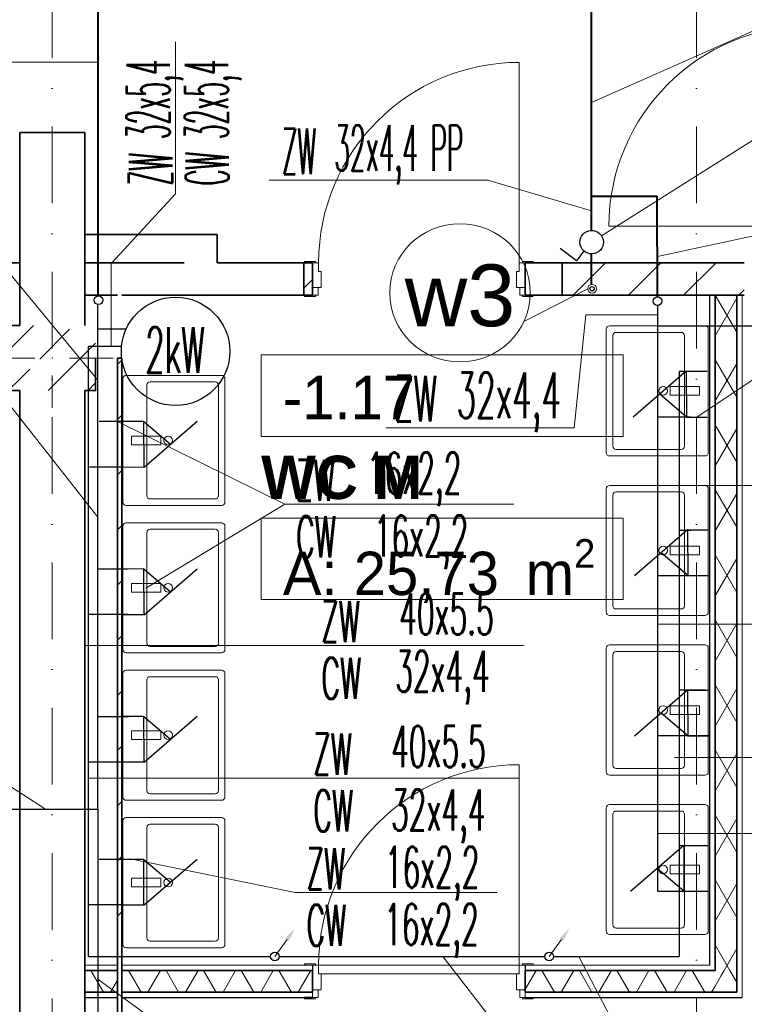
# Model space of a CAD drawing. Header units: millimetres. Extents: x -34676 to 172266, y 39940 to 476087.
# Tile 36 of 256: x 43820 to 47160, y 240540 to 245082. Entities that reach past the tile are written whole.
import ezdxf
from ezdxf.lldxf.tags import DXFTag

# ---------------------------------------------------------------- set-up
doc = ezdxf.new("R2010")
doc.units = ezdxf.units.MM
doc.header["$MEASUREMENT"] = 0
doc.linetypes.add('Kropki i Kreski', pattern=[6.702778, 3.527778, -1.763889, 0, -1.411111])
for name, color, linetype in [('#IS_ armatura sanitar', 250, 'Continuous'), ('#IS_opisy', 7, 'Continuous'), ('#podkład', 252, 'Continuous'), ('- A - ocieplenie', 7, 'Continuous'), ('- strefy pomieszczeń', 7, 'Continuous'), ('Drzwi Archicad', 7, 'Continuous'), ('IS_Armatura_Wodociag', 7, 'SOLID'), ('IS_Text_Pion_Wodociag', 7, 'Continuous'), ('Konstrukcja - Siatka mod', 7, 'Continuous'), ('Konstrukcja - Słupy', 7, 'Continuous'), ('Konstrukcja - Ściany działowe', 7, 'Continuous'), ('Konstrukcja - Ściany nośne wew..P', 7, 'Continuous'), ('NowaWarstwa1', 7, 'Continuous'), ('Wnętrze - Wyposażenie', 7, 'Continuous')]:
    doc.layers.add(name, color=color, linetype=linetype)
doc.layers.add('#ks', color=34, linetype='Continuous', lineweight=30)
doc.layers.add('#woda', color=4, linetype='Continuous', lineweight=18)
for name, color, linetype, true_color in [('IS_Ciepła_woda', 1, 'DASHDOT', 0xff0000), ('IS_Opisy_działek_Wodociag', 7, 'SOLID', 0x000000), ('IS_Zimna_woda', 5, 'SOLID', 0x0000ff)]:
    doc.layers.add(name, color=color, linetype=linetype, true_color=true_color)
doc.styles.add('ROMANS', font='romans', dxfattribs={"width": 0.6})
doc.styles.get("Standard").update_dxf_attribs({"font": 'arial.ttf'})
doc.styles.add('STYL_AUTOMATYCZNY_6', font='txt')
doc.styles.add('STYL_AUTOMATYCZNY_9', font='txt')
tags = doc.linetypes.add('DASHDOT', pattern=[20, 10, -5, 0, -5]).pattern_tags.tags
tags[10:11] = [DXFTag(74, 4), DXFTag(75, 0), DXFTag(340, '0'), DXFTag(46, 0.0), DXFTag(50, 0.0), DXFTag(44, 0.0), DXFTag(45, 0.0)]
tags[8:9] = [DXFTag(74, 4), DXFTag(75, 0), DXFTag(340, '0'), DXFTag(46, 0.0), DXFTag(50, 0.0), DXFTag(44, 0.0), DXFTag(45, 0.0)]
tags[6:7] = [DXFTag(74, 4), DXFTag(75, 0), DXFTag(340, '0'), DXFTag(46, 0.0), DXFTag(50, 0.0), DXFTag(44, 0.0), DXFTag(45, 0.0)]
tags[4:5] = [DXFTag(74, 4), DXFTag(75, 0), DXFTag(340, '0'), DXFTag(46, 0.0), DXFTag(50, 0.0), DXFTag(44, 0.0), DXFTag(45, 0.0)]
tags = doc.linetypes.add('SOLID', pattern=[10, 10, 0]).pattern_tags.tags
tags[6:7] = [DXFTag(74, 4), DXFTag(75, 0), DXFTag(340, '0'), DXFTag(46, 0.0), DXFTag(50, 0.0), DXFTag(44, 0.0), DXFTag(45, 0.0)]
tags[4:5] = [DXFTag(74, 4), DXFTag(75, 0), DXFTag(340, '0'), DXFTag(46, 0.0), DXFTag(50, 0.0), DXFTag(44, 0.0), DXFTag(45, 0.0)]
doc.linetypes.add('ZW_LINE', pattern='A,12.7,-5.08,["ZW",Standard,S=2.54,R=0,X=-2.54,Y=-1.27],-6.35', length=24.13)
pattern_1 = [(45, (-208051.03, 747718.21), (-127.27922, 127.27922), [])]
pattern_2 = [(60, (-208051.03, 747718.21), (-129.90381, 75), []), (120, (-208051.03, 747718.21), (129.90381, 75), [])]
pattern_3 = [(45, (-208051.03, 747718.2), (-183.84776, 183.84776), []), (45, (-208142.95, 747810.13), (-183.84776, 183.84776), [195, -65])]

# ---------------------------------------------------------------- blocks, each defined once
blk = doc.blocks.new('ks')
at = {"layer": '#woda', "color": 7, "lineweight": 30}
for p, q in [((-16727.92, -26593.79), (-16751.19, -26573.79)), ((-16727.92, -26573.79), (-16739.55, -26583.79)), ((-16727.92, -26593.79), (-16727.92, -26573.79)), ((-16727.92, -26573.79), (-16718.81, -26573.79)), ((-16727.92, -26593.79), (-16718.79, -26593.79))]:
    blk.add_line(p, q, dxfattribs=at)
blk = doc.blocks.new('SDFGHB')
at = {"layer": 'Konstrukcja - Słupy', "linetype": 'Continuous', "lineweight": 25}
h = blk.add_hatch(dxfattribs=at)
h.set_pattern_fill('Beton_zbrojony_0001', color=252, style=0, pattern_type=2)
h.set_pattern_definition(pattern_3)
h.paths.add_polyline_path([(43427.6, 463670.6), (43377.6, 463670.6), (43377.6, 463370.6), (43427.6, 463370.6), (43427.6, 463660.5)])
h = blk.add_hatch(dxfattribs=at)
h.set_pattern_fill('Beton_zbrojony_0001', color=252, style=0, pattern_type=2)
h.set_pattern_definition(pattern_3)
h.paths.add_polyline_path([(43727.6, 463670.6), (43427.6, 463670.6), (43427.6, 463660.5), (43727.6, 463660.5)])
h = blk.add_hatch(dxfattribs=at)
h.set_pattern_fill('Beton_zbrojony_0001', color=252, style=0, pattern_type=2)
h.set_pattern_definition(pattern_3)
h.paths.add_polyline_path([(43427.6, 463660.5), (43427.6, 463370.6), (43727.6, 463370.6), (43727.6, 463520.5), (43727.6, 463660.5)])
h = blk.add_hatch(dxfattribs=at)
h.set_pattern_fill('Beton_zbrojony_0001', color=252, style=0, pattern_type=2)
h.set_pattern_definition(pattern_3)
h.paths.add_polyline_path([(43727.6, 463520.5), (43777.6, 463520.5), (43777.6, 463670.6), (43727.6, 463670.6), (43727.6, 463660.5)])
h = blk.add_hatch(dxfattribs=at)
h.set_pattern_fill('Beton_zbrojony_0001', color=252, style=0, pattern_type=2)
h.set_pattern_definition(pattern_3)
h.paths.add_polyline_path([(43777.6, 463520.5), (43727.6, 463520.5), (43727.6, 463370.6), (43777.6, 463370.6)])
at = {"layer": 'Konstrukcja - Ściany działowe', "linetype": 'Continuous', "lineweight": 13}
h = blk.add_hatch(dxfattribs=at)
h.set_pattern_fill('Bloczki_ceramiczne_0001', color=252, style=0, pattern_type=2)
h.set_pattern_definition(pattern_1)
h.paths.add_polyline_path([(44737.6, 463810.5), (44777.6, 463810.5), (44777.6, 463960.5), (44737.6, 463960.5)])
h = blk.add_hatch(dxfattribs=at)
h.set_pattern_fill('Bloczki_ceramiczne_0001', color=252, style=0, pattern_type=2)
h.set_pattern_definition(pattern_1)
h.paths.add_polyline_path([(45927.6, 463960.5), (45927.6, 463810.5), (46767.6, 463810.5), (46767.6, 463960.5)])
h = blk.add_hatch(dxfattribs=at)
h.set_pattern_fill('Izolacja_miękka_0001', color=252, style=0, pattern_type=2)
h.set_pattern_definition(pattern_2)
h.paths.add_polyline_path([(46732.6, 460695.5), (46732.6, 463810.5), (46632.6, 463810.5), (46632.6, 460695.5)])
h = blk.add_hatch(dxfattribs=at)
h.set_pattern_fill('Bloczki_ceramiczne_0001', color=252, style=0, pattern_type=2)
h.set_pattern_definition(pattern_1)
h.paths.add_polyline_path([(43877.6, 460720.5), (43897.6, 460720.5), (43897.6, 463520.5), (43877.6, 463520.5)])
h = blk.add_hatch(dxfattribs=at)
h.set_pattern_fill('Izolacja_miękka_0001', color=252, style=0, pattern_type=2)
h.set_pattern_definition(pattern_2)
h.paths.add_polyline_path([(43877.6, 460695.5), (43727.6, 460695.5), (43727.6, 460595.5), (43877.6, 460595.5)])
h = blk.add_hatch(dxfattribs=at)
h.set_pattern_fill('Izolacja_miękka_0001', color=252, style=0, pattern_type=2)
h.set_pattern_definition(pattern_2)
h.paths.add_polyline_path([(43897.6, 460695.5), (43897.6, 460595.5), (44777.6, 460595.5), (44777.6, 460695.5)])
h = blk.add_hatch(dxfattribs=at)
h.set_pattern_fill('Izolacja_miękka_0001', color=252, style=0, pattern_type=2)
h.set_pattern_definition(pattern_2)
h.paths.add_polyline_path([(46632.6, 460695.5), (45757.6, 460695.5), (45757.6, 460595.5), (46632.6, 460595.5)])
h = blk.add_hatch(dxfattribs=at)
h.set_pattern_fill('Izolacja_miękka_0001', color=252, style=0, pattern_type=2)
h.set_pattern_definition(pattern_2)
h.paths.add_polyline_path([(46732.6, 460695.5), (46632.6, 460695.5), (46732.6, 460595.5)])
h = blk.add_hatch(dxfattribs=at)
h.set_pattern_fill('Izolacja_miękka_0001', color=252, style=0, pattern_type=2)
h.set_pattern_definition(pattern_2)
h.paths.add_polyline_path([(46632.6, 460595.5), (46732.6, 460595.5), (46632.6, 460695.5)])
h = blk.add_hatch(dxfattribs=at)
h.set_pattern_fill('Bloczki_ceramiczne_0001', color=252, style=0, pattern_type=2)
h.set_pattern_definition(pattern_1)
h.paths.add_polyline_path([(43877.6, 458910.5), (43897.6, 458910.5), (43897.6, 460570.5), (43877.6, 460570.5)])
at = {"layer": '- strefy pomieszczeń', "color": 252, "linetype": 'Continuous', "lineweight": 13, "ltscale": 100}
for p, q in [((44540.4, 463535.5), (46209.4, 463535.5)), ((44540.4, 463159), (44540.4, 463535.5)), ((46209.4, 463535.5), (46209.4, 463159)), ((46209.4, 463159), (44540.4, 463159)), ((44540.4, 462782.5), (46209.4, 462782.5)), ((44540.4, 462406.1), (44540.4, 462782.5)), ((46209.4, 462782.5), (46209.4, 462406.1)), ((46209.4, 462406.1), (44540.4, 462406.1))]:
    blk.add_line(p, q, dxfattribs=at)
at = {"color": 252, "linetype": 'Continuous', "lineweight": 35, "ltscale": 100, "flags": 128}
for points in [[(44777.6, 463960.5), (44737.6, 463960.5)], [(44777.6, 463960.5), (44777.6, 463810.5)], [(46767.6, 463960.5), (45927.6, 463960.5)], [(44737.6, 463810.5), (44777.6, 463810.5)], [(45927.6, 463810.5), (46767.6, 463810.5)]]:
    blk.add_lwpolyline(points, dxfattribs=at)
at = {"layer": 'Drzwi Archicad', "color": 252, "linetype": 'Continuous', "lineweight": 13, "ltscale": 100}
for p, q in [((45729.6, 463960.5), (45729.6, 464884.5)), ((47067.6, 464129.5), (46143.6, 464129.5)), ((44740.6, 463960.5), (44740.6, 463966.5)), ((44740.6, 463966.5), (44790.6, 463966.5)), ((44790.6, 463960.5), (44740.6, 463960.5)), ((44805.6, 463960.5), (44777.6, 463960.5)), ((44777.6, 463960.5), (44777.6, 463845.5)), ((44790.6, 463966.5), (44790.6, 463960.5)), ((44805.6, 463920.5), (44805.6, 463960.5)), ((44805.6, 463920.5), (44805.6, 463960.5)), ((45757.6, 463960.5), (45729.6, 463960.5)), ((45729.6, 463960.5), (45729.6, 463920.5)), ((45729.6, 463960.5), (45729.6, 463920.5)), ((45744.6, 463966.5), (45794.6, 463966.5)), ((45744.6, 463960.5), (45744.6, 463966.5)), ((45794.6, 463960.5), (45744.6, 463960.5)), ((45757.6, 463845.5), (45757.6, 463960.5)), ((45794.6, 463966.5), (45794.6, 463960.5)), ((44817.6, 463920.5), (44805.6, 463920.5)), ((44817.6, 463845.5), (44817.6, 463920.5)), ((45729.6, 463920.5), (45717.6, 463920.5)), ((45717.6, 463920.5), (45717.6, 463845.5)), ((44777.6, 463810.5), (44777.6, 463845.5)), ((44777.6, 463845.5), (44802.6, 463845.5)), ((44777.6, 463845.5), (44817.6, 463845.5)), ((44802.6, 463845.5), (44802.6, 463810.5)), ((45717.6, 463845.5), (45757.6, 463845.5)), ((45732.6, 463810.5), (45732.6, 463845.5)), ((45732.6, 463845.5), (45757.6, 463845.5)), ((45757.6, 463845.5), (45757.6, 463810.5)), ((44740.6, 463804.5), (44740.6, 463810.5)), ((44740.6, 463810.5), (44790.6, 463810.5)), ((44790.6, 463804.5), (44740.6, 463804.5)), ((44802.6, 463810.5), (44777.6, 463810.5)), ((44790.6, 463810.5), (44790.6, 463804.5)), ((45757.6, 463810.5), (45732.6, 463810.5)), ((45744.6, 463810.5), (45794.6, 463810.5)), ((45744.6, 463804.5), (45744.6, 463810.5)), ((45794.6, 463804.5), (45744.6, 463804.5)), ((45794.6, 463810.5), (45794.6, 463804.5)), ((45729.6, 460720.5), (45729.6, 461644.5)), ((44740.6, 460720.5), (44740.6, 460726.5)), ((44740.6, 460726.5), (44790.6, 460726.5)), ((44790.6, 460726.5), (44790.6, 460720.5)), ((45744.6, 460726.5), (45794.6, 460726.5)), ((45744.6, 460720.5), (45744.6, 460726.5)), ((45794.6, 460726.5), (45794.6, 460720.5)), ((44790.6, 460720.5), (44740.6, 460720.5)), ((44777.6, 460720.5), (44740.6, 460720.5)), ((44777.6, 460720.5), (44740.6, 460720.5)), ((44805.6, 460720.5), (44777.6, 460720.5)), ((44777.6, 460720.5), (44777.6, 460605.5)), ((44805.6, 460680.5), (44805.6, 460720.5)), ((44805.6, 460720.5), (45729.6, 460720.5)), ((44805.6, 460680.5), (44805.6, 460720.5)), ((44817.6, 460680.5), (44805.6, 460680.5)), ((45729.6, 460680.5), (44805.6, 460680.5)), ((44817.6, 460605.5), (44817.6, 460680.5)), ((45729.6, 460680.5), (45717.6, 460680.5)), ((45717.6, 460680.5), (45717.6, 460605.5)), ((45757.6, 460720.5), (45729.6, 460720.5)), ((45729.6, 460720.5), (45729.6, 460680.5)), ((45729.6, 460720.5), (45729.6, 460680.5)), ((45794.6, 460720.5), (45744.6, 460720.5)), ((45757.6, 460605.5), (45757.6, 460720.5)), ((45757.6, 460720.5), (45794.6, 460720.5)), ((45757.6, 460720.5), (45794.6, 460720.5)), ((44777.6, 460570.5), (44777.6, 460605.5)), ((44777.6, 460605.5), (44802.6, 460605.5)), ((44777.6, 460605.5), (44817.6, 460605.5)), ((44777.6, 460595.5), (44777.6, 460570.5)), ((44777.6, 460595.5), (44777.6, 460570.5)), ((44802.6, 460605.5), (44802.6, 460570.5)), ((45717.6, 460605.5), (45757.6, 460605.5)), ((45732.6, 460570.5), (45732.6, 460605.5)), ((45732.6, 460605.5), (45757.6, 460605.5)), ((45757.6, 460605.5), (45757.6, 460570.5)), ((45757.6, 460595.5), (45757.6, 460570.5)), ((45757.6, 460595.5), (45757.6, 460570.5)), ((44740.6, 460564.5), (44740.6, 460570.5)), ((44740.6, 460570.5), (44790.6, 460570.5)), ((44790.6, 460564.5), (44740.6, 460564.5)), ((44802.6, 460570.5), (44777.6, 460570.5)), ((44790.6, 460570.5), (44790.6, 460564.5)), ((45757.6, 460570.5), (45732.6, 460570.5)), ((45744.6, 460570.5), (45794.6, 460570.5)), ((45744.6, 460564.5), (45744.6, 460570.5)), ((45794.6, 460564.5), (45744.6, 460564.5)), ((45794.6, 460570.5), (45794.6, 460564.5))]:
    blk.add_line(p, q, dxfattribs=at)
at = {"layer": 'Drzwi Archicad', "color": 252, "linetype": 'Continuous', "lineweight": 35, "ltscale": 100}
for p, q in [((43427.6, 464560.5), (43727.6, 464560.5)), ((44777.6, 463960.5), (44740.6, 463960.5)), ((44777.6, 463960.5), (44740.6, 463960.5)), ((44777.6, 463960.5), (44777.6, 463845.5)), ((44777.6, 463960.5), (44777.6, 463845.5)), ((45757.6, 463960.5), (45757.6, 463845.5)), ((45757.6, 463960.5), (45757.6, 463845.5)), ((45757.6, 463960.5), (45794.6, 463960.5)), ((45757.6, 463960.5), (45794.6, 463960.5)), ((44777.6, 463845.5), (44777.6, 463810.5)), ((44777.6, 463845.5), (44777.6, 463810.5)), ((45757.6, 463845.5), (45757.6, 463810.5)), ((45757.6, 463845.5), (45757.6, 463810.5)), ((44777.6, 463810.5), (44740.6, 463810.5)), ((44777.6, 463810.5), (44740.6, 463810.5)), ((45757.6, 463810.5), (45794.6, 463810.5)), ((45757.6, 463810.5), (45794.6, 463810.5)), ((44777.6, 460695.5), (44777.6, 460605.5)), ((44777.6, 460695.5), (44777.6, 460605.5)), ((45757.6, 460695.5), (45757.6, 460605.5)), ((45757.6, 460695.5), (45757.6, 460605.5)), ((44777.6, 460605.5), (44777.6, 460595.5)), ((44777.6, 460605.5), (44777.6, 460595.5)), ((45757.6, 460605.5), (45757.6, 460595.5)), ((45757.6, 460605.5), (45757.6, 460595.5))]:
    blk.add_line(p, q, dxfattribs=at)
at = {"layer": 'Drzwi Archicad', "color": 252, "linetype": 'Continuous', "lineweight": 25, "ltscale": 100}
for p, q in [((44777.6, 460720.5), (44777.6, 460695.5)), ((44777.6, 460720.5), (44777.6, 460695.5)), ((45757.6, 460720.5), (45757.6, 460695.5)), ((45757.6, 460720.5), (45757.6, 460695.5)), ((44777.6, 460570.5), (44740.6, 460570.5)), ((44777.6, 460570.5), (44740.6, 460570.5)), ((45757.6, 460570.5), (45794.6, 460570.5)), ((45757.6, 460570.5), (45794.6, 460570.5))]:
    blk.add_line(p, q, dxfattribs=at)
at = {"layer": 'Drzwi Archicad', "color": 252, "linetype": 'Continuous', "lineweight": 13, "ltscale": 100}
for centre in [(47067.6, 464129.5), (45729.6, 463960.5), (45729.6, 460720.5)]:
    blk.add_arc(centre, 924, 90, 180, dxfattribs=at)
at = {"layer": 'Konstrukcja - Siatka mod', "color": 252, "linetype": 'Kropki i Kreski', "lineweight": 13, "ltscale": 100}
for p, q in [((43577.6, 457531.6), (43577.6, 474496.4)), ((46547.6, 457531.6), (46547.6, 474496.4))]:
    blk.add_line(p, q, dxfattribs=at)
at = {"layer": 'Konstrukcja - Słupy', "color": 252, "linetype": 'Continuous', "lineweight": 0, "ltscale": 100}
for p, q in [((43577.6, 463600.6), (43577.6, 463750.6)), ((43497.6, 463520.6), (43297.6, 463520.6)), ((43657.6, 463520.6), (43857.6, 463520.6)), ((43577.6, 463440.6), (43577.6, 463290.6))]:
    blk.add_line(p, q, dxfattribs=at)
at = {"layer": 'Konstrukcja - Słupy', "color": 252, "linetype": 'Continuous', "lineweight": 35, "ltscale": 100, "flags": 128}
for points in [[(43427.6, 463670.6), (43377.6, 463670.6), (43377.6, 463370.6), (43427.6, 463370.6)], [(43727.6, 463370.6), (43777.6, 463370.6), (43777.6, 463520.5)]]:
    blk.add_lwpolyline(points, dxfattribs=at)
at = {"layer": 'Konstrukcja - Słupy', "color": 252, "linetype": 'Continuous', "lineweight": 0, "ltscale": 100}
blk.add_point((43577.6, 463520.6), dxfattribs=at)
at = {"layer": 'Konstrukcja - Ściany działowe', "color": 252, "linetype": 'Continuous', "lineweight": 35, "ltscale": 100}
for p, q in [((44737.6, 463960.5), (44737.6, 463810.5)), ((45757.6, 463960.5), (45794.6, 463960.5)), ((45757.6, 463960.5), (45757.6, 463845.5)), ((45927.6, 463960.5), (45927.6, 463810.5)), ((45757.6, 463845.5), (45757.6, 463810.5)), ((45757.6, 463810.5), (45794.6, 463810.5)), ((46632.6, 463810.5), (46632.6, 460720.5)), ((46732.6, 460695.5), (46732.6, 463810.5)), ((43877.6, 460695.5), (43727.6, 460695.5)), ((43877.6, 460720.5), (43877.6, 460695.5)), ((43877.6, 460720.5), (43877.6, 460695.5)), ((43877.6, 460695.5), (43877.6, 460595.5)), ((43877.6, 460695.5), (43877.6, 460595.5)), ((43897.6, 460695.5), (43897.6, 460720.5)), ((43897.6, 460695.5), (43897.6, 460720.5)), ((43897.6, 460595.5), (43897.6, 460695.5)), ((43897.6, 460595.5), (43897.6, 460695.5)), ((44777.6, 460695.5), (43897.6, 460695.5)), ((44777.6, 460695.5), (44777.6, 460605.5)), ((46632.6, 460695.5), (45757.6, 460695.5)), ((45757.6, 460695.5), (45757.6, 460605.5)), ((46632.6, 460695.5), (46632.6, 460720.5)), ((46632.6, 460695.5), (46632.6, 460720.5)), ((46732.6, 460595.5), (46732.6, 460695.5)), ((46732.6, 460595.5), (46732.6, 460695.5)), ((43727.6, 460595.5), (43877.6, 460595.5)), ((43877.6, 460595.5), (43877.6, 460570.5)), ((43877.6, 460595.5), (43877.6, 460570.5)), ((43897.6, 460570.5), (43897.6, 460595.5)), ((43897.6, 460570.5), (43897.6, 460595.5)), ((43897.6, 460595.5), (44777.6, 460595.5)), ((44777.6, 460605.5), (44777.6, 460595.5)), ((45757.6, 460605.5), (45757.6, 460595.5)), ((45757.6, 460595.5), (46632.6, 460595.5)), ((46632.6, 460595.5), (46732.6, 460595.5))]:
    blk.add_line(p, q, dxfattribs=at)
at = {"layer": 'Konstrukcja - Ściany działowe', "color": 252, "linetype": 'Continuous', "lineweight": 13, "ltscale": 100}
for p, q in [((44777.6, 460720.5), (44740.6, 460720.5)), ((45757.6, 460720.5), (45794.6, 460720.5)), ((44777.6, 460595.5), (44777.6, 460570.5)), ((45757.6, 460595.5), (45757.6, 460570.5))]:
    blk.add_line(p, q, dxfattribs=at)
at = {"layer": 'Konstrukcja - Ściany działowe', "color": 252, "linetype": 'Continuous', "lineweight": 25, "ltscale": 100}
for p, q in [((44777.6, 460720.5), (44777.6, 460695.5)), ((45757.6, 460720.5), (45757.6, 460695.5)), ((44777.6, 460570.5), (44740.6, 460570.5)), ((45757.6, 460570.5), (45794.6, 460570.5))]:
    blk.add_line(p, q, dxfattribs=at)
at = {"layer": 'Konstrukcja - Ściany działowe', "color": 252, "linetype": 'Continuous', "lineweight": 35, "ltscale": 100, "flags": 128}
for points in [[(44737.6, 463960.5), (44337.6, 463960.5)], [(45927.6, 463960.5), (45757.6, 463960.5)], [(44337.6, 463810.5), (44737.6, 463810.5)], [(45757.6, 463810.5), (45927.6, 463810.5)], [(46632.6, 463810.5), (46732.6, 463810.5)], [(43897.6, 463520.5), (43877.6, 463520.5)], [(43877.6, 463520.5), (43877.6, 460720.5)], [(43897.6, 460720.5), (43897.6, 463520.5)], [(43727.6, 460595.5), (43727.6, 460695.5)], [(43877.6, 460570.5), (43877.6, 458910.5)], [(43897.6, 458910.5), (43897.6, 460570.5)]]:
    blk.add_lwpolyline(points, dxfattribs=at)
at = {"layer": 'Konstrukcja - Ściany działowe', "color": 252, "linetype": 'Continuous', "lineweight": 13, "ltscale": 100, "flags": 128}
for points in [[(46607.6, 463810.5), (46632.6, 463810.5)], [(46757.6, 460595.5), (46757.6, 463810.5)], [(43877.6, 460720.5), (43727.6, 460720.5)], [(44777.6, 460720.5), (43897.6, 460720.5)], [(46607.6, 460720.5), (45757.6, 460720.5)], [(43727.6, 460570.5), (43727.6, 460595.5)], [(46757.6, 460570.5), (46757.6, 460595.5)]]:
    blk.add_lwpolyline(points, dxfattribs=at)
at = {"layer": 'Konstrukcja - Ściany działowe', "color": 252, "linetype": 'Continuous', "lineweight": 25, "ltscale": 100, "flags": 128}
for points in [[(46607.6, 463810.5), (46607.6, 460720.5)], [(46732.6, 463810.5), (46757.6, 463810.5)], [(43727.6, 460695.5), (43727.6, 460720.5)], [(43727.6, 460570.5), (43877.6, 460570.5)], [(43897.6, 460570.5), (44777.6, 460570.5)], [(45757.6, 460570.5), (46757.6, 460570.5)]]:
    blk.add_lwpolyline(points, dxfattribs=at)
at = {"layer": 'Konstrukcja - Ściany nośne wew..P', "color": 252, "linetype": 'Continuous', "lineweight": 35, "ltscale": 100}
for p, q in [((43427.6, 464560.5), (43727.6, 464560.5)), ((43427.6, 463960.5), (43427.6, 463670.6)), ((43427.6, 463960.5), (43427.6, 463670.6)), ((43727.6, 463670.6), (43727.6, 463960.5)), ((43727.6, 463670.6), (43727.6, 463960.5))]:
    blk.add_line(p, q, dxfattribs=at)
at = {"layer": 'Konstrukcja - Ściany nośne wew..P', "color": 252, "linetype": 'Continuous', "lineweight": 35, "ltscale": 100, "flags": 128}
for points in [[(43427.6, 464560.5), (43427.6, 463960.5)], [(43727.6, 463960.5), (43727.6, 464560.5)], [(44337.6, 464090.5), (43727.6, 464090.5)], [(43727.6, 464090.5), (43727.6, 463810.5)], [(44337.6, 463960.5), (44337.6, 464090.5)], [(43427.6, 463960.5), (42419.4, 463960.5)], [(43727.6, 463670.6), (43727.6, 463960.5)], [(44186.3, 463960.5), (43727.6, 463960.5)], [(43727.6, 463810.5), (43877.6, 463810.5)], [(43897.6, 463810.5), (44337.6, 463810.5)], [(43427.6, 463370.6), (43427.6, 459210.4)], [(43727.6, 459210.4), (43727.6, 463370.6)]]:
    blk.add_lwpolyline(points, dxfattribs=at)
at = {"layer": 'Wnętrze - Wyposażenie', "color": 252, "linetype": 'Continuous', "lineweight": 13, "ltscale": 100}
for p, q in [((46476.6, 463638.9), (46176.6, 463638.9)), ((46161.6, 463623.9), (46161.6, 463113.9)), ((46491.6, 463113.9), (46491.6, 463623.9)), ((44028.5, 463410.5), (44328.5, 463410.5)), ((44013.5, 462885.5), (44013.5, 463395.5)), ((44343.5, 463395.5), (44343.5, 462885.5)), ((46176.6, 463098.9), (46476.6, 463098.9)), ((46476.6, 462902.9), (46176.6, 462902.9)), ((44328.5, 462870.5), (44028.5, 462870.5)), ((46161.6, 462887.9), (46161.6, 462377.9)), ((46491.6, 462377.9), (46491.6, 462887.9)), ((44028.5, 462730.5), (44328.5, 462730.5)), ((44013.5, 462205.5), (44013.5, 462715.5)), ((44343.5, 462715.5), (44343.5, 462205.5)), ((46176.6, 462362.9), (46476.6, 462362.9)), ((44328.5, 462190.5), (44028.5, 462190.5)), ((46161.6, 462151.9), (46161.6, 461641.9)), ((46476.6, 462166.9), (46176.6, 462166.9)), ((46491.6, 461641.9), (46491.6, 462151.9)), ((44028.5, 462050.5), (44328.5, 462050.5)), ((44013.5, 461525.5), (44013.5, 462035.5)), ((44343.5, 462035.5), (44343.5, 461525.5)), ((46176.6, 461626.9), (46476.6, 461626.9)), ((44328.5, 461510.5), (44028.5, 461510.5)), ((46161.6, 461415.9), (46161.6, 460905.9)), ((46476.6, 461430.9), (46176.6, 461430.9)), ((46491.6, 460905.9), (46491.6, 461415.9)), ((44028.5, 461370.5), (44328.5, 461370.5)), ((44013.5, 460845.5), (44013.5, 461355.5)), ((44343.5, 461355.5), (44343.5, 460845.5)), ((46176.6, 460890.9), (46476.6, 460890.9)), ((44328.5, 460830.5), (44028.5, 460830.5))]:
    blk.add_line(p, q, dxfattribs=at)
at = {"layer": 'Wnętrze - Wyposażenie', "color": 252, "linetype": 'Continuous', "lineweight": 13, "ltscale": 100, "flags": 128}
for points in [[(46601.6, 463083.9), (46601.6, 463653.9, 0.414214), (46586.6, 463668.9), (46146.6, 463668.9, 0.414214), (46131.6, 463653.9), (46131.6, 463083.9, 0.414214), (46146.6, 463068.9), (46586.6, 463068.9, 0.414214)], [(43903.5, 462855.5), (43903.5, 463425.5, -0.414214), (43918.5, 463440.5), (44358.5, 463440.5, -0.414214), (44373.5, 463425.5), (44373.5, 462855.5, -0.414214), (44358.5, 462840.5), (43918.5, 462840.5, -0.414214)], [(46601.6, 462347.9), (46601.6, 462917.9, 0.414214), (46586.6, 462932.9), (46146.6, 462932.9, 0.414214), (46131.6, 462917.9), (46131.6, 462347.9, 0.414214), (46146.6, 462332.9), (46586.6, 462332.9, 0.414214)], [(43903.5, 462175.5), (43903.5, 462745.5, -0.414214), (43918.5, 462760.5), (44358.5, 462760.5, -0.414214), (44373.5, 462745.5), (44373.5, 462175.5, -0.414214), (44358.5, 462160.5), (43918.5, 462160.5, -0.414214)], [(46601.6, 461611.9), (46601.6, 462181.9, 0.414214), (46586.6, 462196.9), (46146.6, 462196.9, 0.414214), (46131.6, 462181.9), (46131.6, 461611.9, 0.414214), (46146.6, 461596.9), (46586.6, 461596.9, 0.414214)], [(43903.5, 461495.5), (43903.5, 462065.5, -0.414214), (43918.5, 462080.5), (44358.5, 462080.5, -0.414214), (44373.5, 462065.5), (44373.5, 461495.5, -0.414214), (44358.5, 461480.5), (43918.5, 461480.5, -0.414214)], [(46601.6, 460875.9), (46601.6, 461445.9, 0.414214), (46586.6, 461460.9), (46146.6, 461460.9, 0.414214), (46131.6, 461445.9), (46131.6, 460875.9, 0.414214), (46146.6, 460860.9), (46586.6, 460860.9, 0.414214)], [(43903.5, 460815.5), (43903.5, 461385.5, -0.414214), (43918.5, 461400.5), (44358.5, 461400.5, -0.414214), (44373.5, 461385.5), (44373.5, 460815.5, -0.414214), (44358.5, 460800.5), (43918.5, 460800.5, -0.414214)]]:
    blk.add_lwpolyline(points, format="xyb", close=True, dxfattribs=at)
for points in [[(46426.6, 463348.9), (46426.6, 463388.9), (46561.6, 463388.9), (46561.6, 463348.9)], [(44078.5, 463120.5), (44078.5, 463160.5), (43943.5, 463160.5), (43943.5, 463120.5)], [(46426.6, 462612.9), (46426.6, 462652.9), (46561.6, 462652.9), (46561.6, 462612.9)], [(44078.5, 462440.5), (44078.5, 462480.5), (43943.5, 462480.5), (43943.5, 462440.5)], [(46426.6, 461876.9), (46426.6, 461916.9), (46561.6, 461916.9), (46561.6, 461876.9)], [(44078.5, 461760.5), (44078.5, 461800.5), (43943.5, 461800.5), (43943.5, 461760.5)], [(46426.6, 461140.9), (46426.6, 461180.9), (46561.6, 461180.9), (46561.6, 461140.9)], [(44078.5, 461080.5), (44078.5, 461120.5), (43943.5, 461120.5), (43943.5, 461080.5)]]:
    blk.add_lwpolyline(points, close=True, dxfattribs=at)
at = {"layer": 'Wnętrze - Wyposażenie', "color": 252, "linetype": 'Continuous', "lineweight": 13, "ltscale": 100}
for centre in [(46393.4, 463368.9), (44111.7, 463140.5), (46393.4, 462632.9), (44111.7, 462460.5), (46393.4, 461896.9), (44111.7, 461780.5), (46393.4, 461160.9), (44111.7, 461100.5)]:
    blk.add_circle(centre, 20, dxfattribs=at)
for centre, start, end in [((46176.6, 463623.9), 90.0009, 180.0009), ((46476.6, 463623.9), 0.0009, 90.0009), ((44028.5, 463395.5), 89.9991, 179.9991), ((44328.5, 463395.5), 359.9991, 89.9991), ((46176.6, 463113.9), 180.0009, 270.0009), ((46476.6, 463113.9), 270.0009, 0.0009), ((46176.6, 462887.9), 90.0009, 180.0009), ((46476.6, 462887.9), 0.0009, 90.0009), ((44028.5, 462885.5), 179.9991, 269.9991), ((44328.5, 462885.5), 269.9991, 359.9991), ((44028.5, 462715.5), 89.9991, 179.9991), ((44328.5, 462715.5), 359.9991, 89.9991), ((46176.6, 462377.9), 180.0009, 270.0009), ((46476.6, 462377.9), 270.0009, 0.0009), ((44028.5, 462205.5), 179.9991, 269.9991), ((44328.5, 462205.5), 269.9991, 359.9991), ((46176.6, 462151.9), 90.0009, 180.0009), ((46476.6, 462151.9), 0.0009, 90.0009), ((44028.5, 462035.5), 89.9991, 179.9991), ((44328.5, 462035.5), 359.9991, 89.9991), ((46176.6, 461641.9), 180.0009, 270.0009), ((46476.6, 461641.9), 270.0009, 0.0009), ((44028.5, 461525.5), 179.9991, 269.9991), ((44328.5, 461525.5), 269.9991, 359.9991), ((46176.6, 461415.9), 90.0009, 180.0009), ((46476.6, 461415.9), 0.0009, 90.0009), ((44028.5, 461355.5), 89.9991, 179.9991), ((44328.5, 461355.5), 359.9991, 89.9991), ((46176.6, 460905.9), 180.0009, 270.0009), ((46476.6, 460905.9), 270.0009, 0.0009), ((44028.5, 460845.5), 179.9991, 269.9991), ((44328.5, 460845.5), 269.9991, 359.9991)]:
    blk.add_arc(centre, 15, start, end, dxfattribs=at)
at = {"layer": '- strefy pomieszczeń', "color": 252, "linetype": 'Continuous', "lineweight": 13, "char_height": 200, "attachment_point": 1}
for s, insert, style in [('\\A1;{\\pql;\\pt0,500;\\fGeneva CE|b0|i0|c0|p0;\\W1.000000;-1.17\\fGeneva CE|b0|i0|c0|p0;\\W1.000000;\\A1{\\H.66x;\\S^  ;}\\fGeneva CE|b0|i0|c0|p0;\\W1.000000;\\fGeneva CE|b0|i0|c0|p0;\\W1.000000;\\A1{\\H.66x;\\S^  ;}}', (44640.4, 463438.6), 'STYL_AUTOMATYCZNY_6'), ('\\A1;{\\pql;\\pt0,500;\\fGeneva CE|b1|i0|c0|p0;\\W1.000000;WC M\\fGeneva CE|b1|i0|c0|p0;\\W1.000000;\\A1{\\H.66x;\\S^  ;}\\fGeneva CE|b1|i0|c0|p0;\\W1.000000;\\fGeneva CE|b1|i0|c0|p0;\\W1.000000;\\A1{\\H.66x;\\S^  ;}}', (44540.4, 463070.1), 'STYL_AUTOMATYCZNY_9'), ('\\A1;{\\pql;\\pt0,500;\\fGeneva CE|b0|i0|c0|p0;\\W1.000000;A: 25,73\\fGeneva CE|b0|i0|c0|p0;\\W1.000000;\\A1{\\H.66x;\\S^  ;}\\fGeneva CE|b0|i0|c0|p0;\\W1.000000; m\\fGeneva CE|b0|i0|c0|p0;\\W1.000000;\\A1{\\H.66x;\\S2^  ;}}', (44640.4, 462685.6), 'STYL_AUTOMATYCZNY_6')]:
    blk.add_mtext(s, dxfattribs=dict(at, insert=insert, style=style))
blk = doc.blocks.new('strzalka')
at = {"layer": '#IS_opisy', "color": 7, "lineweight": 9, "ltscale": 200}
blk.add_line((24.8, 28.3), (0, 0), dxfattribs=at)
at = {"layer": '#IS_opisy', "color": 7, "lineweight": 9, "ltscale": 200, "extrusion": (0, 0, -1)}
blk.add_solid([(-27.9, 25.5), (-41.2, 47.1), (-21.6, 31)], dxfattribs=at)

msp = doc.modelspace()

# ---------------------------------------------------------------- hatches: boundary and pattern name
at = {"layer": '- A - ocieplenie', "linetype": 'Continuous', "lineweight": 15}
h = msp.add_hatch(dxfattribs=at)
h.set_pattern_fill('Izolacja_miękka_0004', color=8, style=0, pattern_type=2)
h.set_pattern_definition([(60, (-208051.03, 533518.21), (-129.90381, 75), []), (120, (-208051.03, 533518.21), (129.90381, 75), [])])
h.paths.add_polyline_path([(46257.6, 244410.5), (46257.6, 244510.5), (46217.6, 244510.5), (46217.6, 244410.5)])

# ---------------------------------------------------------------- linework, layer by layer
at = {"layer": '#ks', "color": 202, "lineweight": 30}
msp.add_circle((44538.8, 243552), 250, dxfattribs=at)
at = {"layer": '#woda', "lineweight": 30}
msp.add_line((44310.9, 243654.6), (44180.4, 243654.6), dxfattribs=at)
at = {"layer": '#woda', "color": 4, "lineweight": 5}
msp.add_circle((46458.4, 243841), 20, dxfattribs=at)
at = {"layer": '#woda', "color": 4, "lineweight": 30}
msp.add_circle((46458.4, 243841), 10, dxfattribs=at)
at = {"layer": 'IS_Armatura_Wodociag', "color": 7, "lineweight": 30, "ltscale": 10}
for p, q in [((46387.4, 243969.2), (46311.7, 244026.6)), ((46420.9, 244015.1), (46387.4, 243969.2))]:
    msp.add_line(p, q, dxfattribs=at)
msp.add_ellipse((46456.7, 244055.4), major_axis=(-22.9, 48.9), ratio=1, dxfattribs=at)
at = {"layer": 'IS_Ciepła_woda', "color": 1, "lineweight": 30, "ltscale": 20}
for p, q in [((44136.6, 240760), (44136.6, 243573.5)), ((44289.8, 243573.5), (44136.6, 243573.5)), ((46914.3, 243458.7), (46859.9, 243458.7)), ((46859.9, 243458.7), (46859.9, 240760)), ((44296.2, 243017.7), (44142.6, 243017.7)), ((46914.4, 242725.7), (46860.4, 242725.7)), ((44318.4, 242337.7), (44134, 242337.7)), ((46983.4, 241989.1), (46859.9, 241989.1)), ((44321.1, 241656.4), (44136.6, 241656.4)), ((46859.9, 241271.7), (46994.3, 241271.7)), ((44295, 240997.8), (44136.6, 240997.8)), ((44136.6, 240760), (44976.2, 240760)), ((45016.3, 240760), (46241.2, 240760)), ((46281.3, 240760), (46859.9, 240760))]:
    msp.add_line(p, q, dxfattribs=at)
for centre in [(44996.3, 240760.2), (46261.3, 240760)]:
    msp.add_circle(centre, 20, dxfattribs=at)
at = {"layer": 'IS_Opisy_działek_Wodociag', "color": 7, "lineweight": 13, "ltscale": 10}
for p, q in [((46456.7, 244700), (47921.3, 245349.8)), ((44538.8, 244279.3), (44538.8, 244979.2)), ((42956.7, 244886.2), (44180.4, 244886.2)), ((46502.3, 244084.4), (47622.9, 244795.1)), ((44970.2, 244341.5), (45978.5, 244341.5)), ((46456.7, 244200), (45978.5, 244341.5)), ((46759.6, 243989.1), (48296.9, 244321.9)), ((44538.8, 244279.3), (44244.8, 243960.8)), ((43623.5, 244093.3), (44180.4, 243418.3)), ((44242, 243960.8), (44242, 243573.5)), ((46429.8, 243720), (46376.5, 243199.7)), ((46759.9, 243720), (46429.8, 243720)), ((46941.6, 243248.8), (47285.8, 243478.7)), ((43774.2, 243303.8), (44180.4, 242787.6)), ((45041.8, 242847.1), (44270.3, 243227.7)), ((45508.9, 243199.7), (46376.5, 243199.7)), ((46759.9, 242933), (48007.2, 242933)), ((45041.8, 242847.1), (44402.3, 242460)), ((45041.8, 242847.1), (46097.7, 242847.1)), ((46759.9, 242293.5), (48042.9, 242293.5)), ((44118.3, 242194.6), (46142.1, 242194.6)), ((43938.9, 241440.2), (43264.6, 241877.2)), ((46838.3, 241678.7), (47960.1, 241678.7)), ((44136.6, 241583.3), (46122.3, 241583.3)), ((46759.9, 241327.4), (47881.6, 241327.4)), ((44344.3, 241208), (45089.7, 241055)), ((45089.7, 241055), (46021.8, 241055)), ((46699.1, 239563.8), (45770.6, 240760)), ((46813.4, 239966.7), (46398, 240760)), ((44995.8, 240059.7), (44180.4, 240656.3))]:
    msp.add_line(p, q, dxfattribs=at)
at = {"layer": 'IS_Text_Pion_Wodociag', "color": 7, "linetype": 'SOLID', "lineweight": 18, "ltscale": 10}
msp.add_line((46438.4, 243841), (46144.3, 243689.4), dxfattribs=at)
msp.add_ellipse((45849.8, 243822.2), major_axis=(324, 0), ratio=0.983333, dxfattribs=at)
at = {"layer": 'IS_Zimna_woda', "color": 4, "lineweight": 30, "ltscale": 10}
for p, q in [((44180.4, 242887.7), (44180.4, 243767.7)), ((46759.9, 243763.7), (46759.9, 243749.9)), ((46759.9, 243749.9), (46759.9, 243359.3)), ((46759.9, 243669.2), (47259.8, 243669.2)), ((46759.9, 243359.3), (46759.9, 242651.3)), ((46914.3, 243248.7), (46760.3, 243248.7)), ((44292, 243227.7), (44186.4, 243227.7)), ((44180.4, 242177.4), (44180.4, 242887.7)), ((46759.9, 242651.3), (46759.9, 241965.9)), ((44318.4, 242547.7), (44177.8, 242547.7)), ((46914.4, 242515.7), (46760.4, 242515.7)), ((44180.4, 241640.6), (44180.4, 242177.4)), ((46759.9, 241965.9), (46759.9, 241061.7)), ((44321.1, 241866.4), (44180.4, 241866.4)), ((47000.3, 241778), (46759.9, 241778)), ((44180.4, 241440.2), (44180.4, 241640.6)), ((43757.4, 241440.2), (44180.4, 241440.2)), ((44180.4, 241440.2), (44180.4, 239056.7)), ((44295, 241207.8), (44186.4, 241207.8)), ((46759.9, 241061.7), (46994.3, 241061.7))]:
    msp.add_line(p, q, dxfattribs=at)
for centre in [(44183.9, 243787.4), (46759.9, 243783.7)]:
    msp.add_circle(centre, 20, dxfattribs=at)
at = {"layer": 'NowaWarstwa1', "color": 4, "linetype": 'ZW_LINE', "lineweight": 40, "ltscale": 20}
msp.add_line((44180.4, 245277.7), (44180.4, 243807.1), dxfattribs=at)
at = {"layer": 'NowaWarstwa1', "color": 4, "linetype": 'ZW_LINE', "lineweight": 40, "ltscale": 25}
for p, q in [((46456.7, 244109.4), (46456.7, 245277.7)), ((46456.7, 243860.9), (46456.7, 244001.4))]:
    msp.add_line(p, q, dxfattribs=at)
at = {"layer": 'NowaWarstwa1', "color": 4, "linetype": 'ZW_LINE', "lineweight": 40, "ltscale": 15}
for p, q in [((46456.7, 244267.3), (46759.2, 244267.3)), ((46759.9, 243803.7), (46759.1, 244267.3))]:
    msp.add_line(p, q, dxfattribs=at)

# ---------------------------------------------------------------- block references
at = {"layer": '#IS_ armatura sanitar', "lineweight": 30, "xscale": -10.56000000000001, "yscale": 10.56, "zscale": 10.56}
for p, rotation in [((224625.2, -36684.8), 180.2217587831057), ((-133339.2, 523161.5), 0.2217587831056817), ((224631.2, -37415.9), 180.2217587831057), ((-133339.2, 522481.5), 0.2217587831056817), ((224631.2, -38155.9), 180.2217587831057), ((-133339.2, 521801.4), 0.2217587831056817), ((224613.4, -38871.9), 180.2217587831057), ((-133339.3, 521141.6), 0.2217587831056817)]:
    msp.add_blockref('ks', p, dxfattribs=dict(at, rotation=rotation))
at = {"layer": '#IS_opisy', "lineweight": 5, "ltscale": 3, "xscale": -2.56, "yscale": 2.56, "zscale": 2.56, "rotation": 283.1580574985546}
for p in [(44996.3, 240760.2), (46261.3, 240760)]:
    msp.add_blockref('strzalka', p, dxfattribs=at)
at = {"layer": '#podkład'}
msp.add_blockref('SDFGHB', (392.7, -219999.6), dxfattribs=at)

# ---------------------------------------------------------------- texts
at = {"layer": '#ks', "color": 202, "lineweight": 30, "style": 'ROMANS', "width": 0.5}
msp.add_text('2kW', height=210, dxfattribs=at).set_placement((44398.8, 243453.3))
at = {"layer": 'IS_Opisy_działek_Wodociag', "color": 7, "lineweight": 13, "ltscale": 10, "style": 'ROMANS', "width": 0.4}
for s, p in [('32x5,4', (44512.9, 244530.4)), ('32x5,4', (44781.2, 244530.4)), ('ZW', (44523.9, 244316.8)), ('CW', (44784.9, 244318))]:
    msp.add_text(s, height=200, rotation=90, dxfattribs=at).set_placement(p)
at = {"layer": 'IS_Opisy_działek_Wodociag', "color": 7, "lineweight": 13, "ltscale": 10, "style": 'ROMANS'}
for s, height, width, p in [('ZW', 210, 0.4, (45028.1, 244369.9)), ('32x4,4 PP', 210, 0.4, (45270.6, 244385)), ('ZW', 210, 0.5, (45546.4, 243228.5)), ('32x4,4', 210, 0.5, (45834.3, 243243.8)), ('16x2,2', 190, 0.5, (45420.8, 242895.1)), ('ZW', 190, 0.5, (45093.7, 242862)), ('CW', 190, 0.5, (45095, 242601)), ('16x2,2', 190, 0.5, (45452.7, 242604.8)), ('40x5.5', 190, 0.5, (45569.6, 242245)), ('ZW', 190, 0.5, (45210, 242209.5)), ('32x4,4', 190, 0.5, (45551.5, 241980.7)), ('CW', 190, 0.5, (45211.2, 241948.5)), ('ZW', 190, 0.5, (45173, 241598.2)), ('40x5.5', 190, 0.5, (45532.6, 241633.6)), ('CW', 190, 0.5, (45174.2, 241337.2)), ('32x4,4', 190, 0.5, (45532, 241341)), ('ZW', 190, 0.5, (45141.6, 241069.8)), ('16x2,2', 190, 0.5, (45503.8, 241076.5)), ('CW', 190, 0.5, (45142.9, 240808.9)), ('16x2,2', 190, 0.5, (45500.6, 240812.6))]:
    msp.add_text(s, height=height, dxfattribs=dict(at, width=width)).set_placement(p)
at = {"layer": 'IS_Text_Pion_Wodociag', "color": 7, "linetype": 'SOLID', "lineweight": 18, "ltscale": 10, "insert": (45849.8, 243663.7), "char_height": 285.12, "attachment_point": 8}
msp.add_mtext('\\fArial|b0|i0;w3', dxfattribs=at)

doc.saveas('drawing.dxf')
